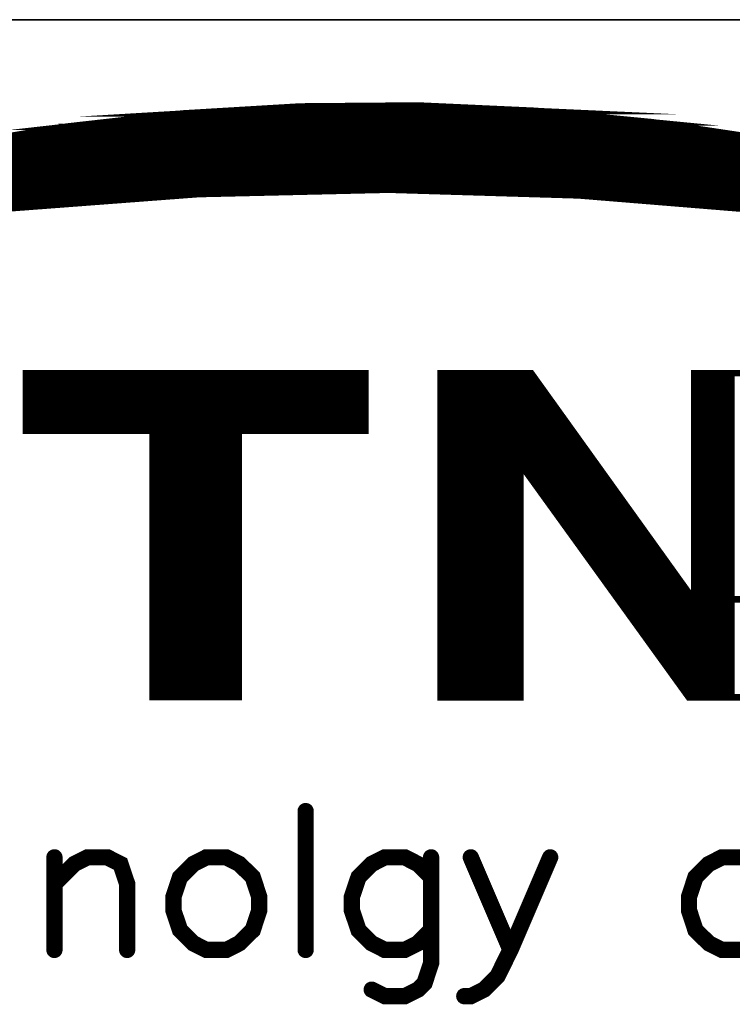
# Model space of a CAD drawing. Header units: millimetres. Extents: x 4065 to 8083, y -652 to 5416.
# Tile 45 of 256: x 5189 to 5216, y 1256 to 1293. Entities that reach past the tile are written whole.
import ezdxf

# ---------------------------------------------------------------- set-up
doc = ezdxf.new("R2010")
doc.units = ezdxf.units.MM
doc.header["$LTSCALE"] = 0.8
doc.layers.get('0').update_dxf_attribs({"linetype": 'CONTINUOUS', "lineweight": 0})

# ---------------------------------------------------------------- blocks, each defined once
blk = doc.blocks.new('SMOOTH_0$0254')
at = {"const_width": 0.0127}
blk.add_lwpolyline([(-0.00635, 0, 1), (0.00635, 0, 1)], format="xyb", close=True, dxfattribs=at)
blk = doc.blocks.new('SMOOTH_0$064516')
at = {"const_width": 0.032258}
blk.add_lwpolyline([(-0.0161286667, 0, 1), (0.0161286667, 0, 1)], format="xyb", close=True, dxfattribs=at)
blk = doc.blocks.new('logo')
at = {"color": 7}
for points, const_width in [([(-3495.641256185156, 5338.044347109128), (-3491.639675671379, 5339.830451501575), (-3485.860544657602, 5342.097428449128), (-3479.969875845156, 5344.063883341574), (-3473.984643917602, 5345.712619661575), (-3467.913597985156, 5347.052217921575), (-3461.790997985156, 5348.074097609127), (-3455.625486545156, 5348.769598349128), (-3449.425590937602, 5349.138862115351), (-3443.217123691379, 5349.190336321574), (-3437.008665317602, 5348.907010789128), (-3430.834528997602, 5348.305922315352), (-3424.694794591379, 5347.387070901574)], 0.3380740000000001), ([(-3424.737759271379, 5343.625939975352), (-3434.741670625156, 5344.441674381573), (-3444.771412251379, 5344.742285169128), (-3454.809725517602, 5344.51038947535), (-3464.813636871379, 5343.754718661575), (-3474.774636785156, 5342.483862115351), (-3484.649831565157, 5340.680605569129), (-3494.421882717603, 5338.370637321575), (-3495.641256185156, 5338.044347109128)], 0.3380740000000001), ([(-3456.762737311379, 5348.419217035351), (-3434.111797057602, 5348.419217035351)], 0.3380740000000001), ([(-3435.295056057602, 5348.588236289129), (-3455.748497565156, 5348.588245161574)], 0.3380740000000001), ([(-3463.777799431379, 5347.742998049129), (-3427.181288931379, 5347.743024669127)], 0.3380740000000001), ([(-3426.843161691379, 5347.574014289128), (-3463.862238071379, 5347.574005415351)], 0.3380740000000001), ([(-3421.603076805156, 5346.728838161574), (-3469.271519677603, 5346.728838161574)], 0.3380740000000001), ([(-3470.623815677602, 5346.390728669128), (-3420.250798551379, 5346.390728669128)], 0.3380740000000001), ([(-3418.222336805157, 5345.883635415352), (-3472.483213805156, 5345.88360879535)], 0.3380740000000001), ([(-3475.525835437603, 5345.207496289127), (-3415.517656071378, 5345.207478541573)], 0.3380740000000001), ([(-3474.342576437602, 5345.54557028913), (-3416.869987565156, 5345.545552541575)], 0.3380740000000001), ([(-3476.201965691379, 5344.953914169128), (-3414.587979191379, 5344.953905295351)], 0.3380740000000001), ([(-3478.737565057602, 5344.277739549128), (-3459.29831893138, 5344.277748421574)], 0.3380740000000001), ([(-3430.731048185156, 5344.362320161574), (-3412.136987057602, 5344.362320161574)], 0.3380740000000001), ([(-3411.629858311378, 5344.193265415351), (-3429.46326181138, 5344.193300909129)], 0.3380740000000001), ([(-3411.122773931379, 5344.024237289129), (-3427.519371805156, 5344.024237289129)], 0.3380740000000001), ([(-3463.862300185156, 5334.811711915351), (-3446.028896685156, 5334.811711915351)], 0.3380740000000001), ([(-3441.802971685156, 5334.980748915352), (-3441.802971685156, 5318.077048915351)], 0.3380740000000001), ([(-3441.549416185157, 5334.980748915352), (-3441.549416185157, 5318.077048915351)], 0.3380740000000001), ([(-3441.295860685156, 5334.980748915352), (-3441.295860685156, 5318.077048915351)], 0.3380740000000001), ([(-3441.042305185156, 5334.980748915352), (-3441.042305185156, 5318.077048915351)], 0.3380740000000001), ([(-3440.788749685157, 5334.980748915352), (-3440.788749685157, 5318.077048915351)], 0.3380740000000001), ([(-3440.535194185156, 5334.980748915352), (-3440.535194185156, 5318.077048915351)], 0.3380740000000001), ([(-3440.281638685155, 5334.980748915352), (-3440.281638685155, 5318.077048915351)], 0.3380740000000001), ([(-3439.943564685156, 5334.980748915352), (-3439.943564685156, 5318.077048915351)], 0.3380740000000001), ([(-3439.690009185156, 5334.980748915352), (-3439.690009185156, 5318.077048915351)], 0.3380740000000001), ([(-3439.436453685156, 5334.980748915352), (-3439.436453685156, 5318.077048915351)], 0.3380740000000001), ([(-3439.182898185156, 5334.980748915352), (-3439.182898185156, 5318.077048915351)], 0.3380740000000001), ([(-3438.929342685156, 5334.980748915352), (-3438.929342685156, 5318.077048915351)], 0.3380740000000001), ([(-3438.675787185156, 5334.980748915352), (-3438.675787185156, 5318.077048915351)], 0.3380740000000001), ([(-3438.422231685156, 5334.980748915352), (-3438.422231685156, 5318.077048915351)], 0.3380740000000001), ([(-3438.168676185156, 5334.980748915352), (-3438.168676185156, 5318.077048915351)], 0.3380740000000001), ([(-3437.915120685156, 5334.980748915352), (-3437.915120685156, 5318.077048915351)], 0.3380740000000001), ([(-3437.661565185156, 5334.980748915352), (-3437.661565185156, 5330.163194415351)], 0.3380740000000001), ([(-3437.408009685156, 5334.980748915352), (-3437.408009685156, 5329.909638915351)], 0.3380740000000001), ([(-3437.154454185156, 5334.811711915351), (-3437.154454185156, 5329.487046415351)], 0.3380740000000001), ([(-3428.449048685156, 5334.980748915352), (-3428.449048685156, 5318.077048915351)], 0.3380740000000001), ([(-3428.195493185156, 5334.980748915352), (-3428.195493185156, 5318.077048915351)], 0.3380740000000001), ([(-3427.941937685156, 5334.980748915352), (-3427.941937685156, 5318.077048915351)], 0.3380740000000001), ([(-3427.688382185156, 5334.980748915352), (-3427.688382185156, 5318.077048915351)], 0.3380740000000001), ([(-3427.434826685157, 5334.980748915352), (-3427.434826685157, 5318.077048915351)], 0.3380740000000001), ([(-3427.181271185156, 5334.980748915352), (-3427.181271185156, 5318.077048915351)], 0.3380740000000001), ([(-3426.927715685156, 5334.980748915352), (-3426.927715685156, 5318.077048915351)], 0.3380740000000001), ([(-3426.674160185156, 5334.980748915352), (-3426.674160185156, 5318.077048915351)], 0.3380740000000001), ([(-3446.028896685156, 5334.558156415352), (-3463.862300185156, 5334.558156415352)], 0.3380740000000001), ([(-3446.028896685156, 5334.304600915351), (-3463.862300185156, 5334.304600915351)], 0.3380740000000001), ([(-3436.900898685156, 5334.389119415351), (-3436.900898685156, 5329.233490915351)], 0.3380740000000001), ([(-3446.028896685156, 5334.051045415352), (-3463.862300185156, 5334.051045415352)], 0.3380740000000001), ([(-3446.028896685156, 5333.797489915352), (-3463.862300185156, 5333.797489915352)], 0.3380740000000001), ([(-3436.647343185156, 5334.051045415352), (-3436.647343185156, 5328.895416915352)], 0.3380740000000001), ([(-3436.393787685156, 5333.712971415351), (-3436.393787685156, 5328.55734291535)], 0.3380740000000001), ([(-3446.028896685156, 5333.543934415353), (-3463.862300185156, 5333.543934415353)], 0.3380740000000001), ([(-3446.028896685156, 5333.290378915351), (-3463.862300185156, 5333.290378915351)], 0.3380740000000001), ([(-3436.140232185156, 5333.374897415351), (-3436.140232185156, 5328.134750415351)], 0.3380740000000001), ([(-3446.028896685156, 5333.036823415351), (-3463.862300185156, 5333.036823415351)], 0.3380740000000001), ([(-3446.028896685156, 5332.783267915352), (-3463.862300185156, 5332.783267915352)], 0.3380740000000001), ([(-3435.886676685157, 5332.952304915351), (-3435.886676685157, 5327.796676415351)], 0.3380740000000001), ([(-3435.633121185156, 5332.698749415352), (-3435.633121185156, 5327.374083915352)], 0.3380740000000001), ([(-3446.028896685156, 5332.529712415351), (-3463.862300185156, 5332.529712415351)], 0.3380740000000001), ([(-3446.028896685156, 5332.276156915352), (-3463.862300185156, 5332.276156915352)], 0.3380740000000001), ([(-3435.379565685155, 5332.276156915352), (-3435.379565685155, 5327.036009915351)], 0.3380740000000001), ([(-3457.016301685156, 5332.022601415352), (-3457.016301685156, 5318.077048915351)], 0.3380740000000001), ([(-3456.762746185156, 5332.022601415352), (-3456.762746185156, 5318.077048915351)], 0.3380740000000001), ([(-3456.509190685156, 5332.022601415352), (-3456.509190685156, 5318.077048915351)], 0.3380740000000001), ([(-3456.255635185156, 5332.022601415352), (-3456.255635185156, 5318.077048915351)], 0.3380740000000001), ([(-3456.002079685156, 5332.022601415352), (-3456.002079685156, 5318.077048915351)], 0.3380740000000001), ([(-3455.748524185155, 5332.022601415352), (-3455.748524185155, 5318.077048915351)], 0.3380740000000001), ([(-3455.494968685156, 5332.022601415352), (-3455.494968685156, 5318.077048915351)], 0.3380740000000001), ([(-3455.241413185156, 5332.022601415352), (-3455.241413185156, 5318.077048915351)], 0.3380740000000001), ([(-3454.987857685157, 5332.022601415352), (-3454.987857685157, 5318.077048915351)], 0.3380740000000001), ([(-3454.734302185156, 5332.022601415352), (-3454.734302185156, 5318.077048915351)], 0.3380740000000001), ([(-3454.480746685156, 5332.022601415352), (-3454.480746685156, 5318.077048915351)], 0.3380740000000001), ([(-3454.227191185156, 5332.022601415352), (-3454.227191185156, 5318.077048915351)], 0.3380740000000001), ([(-3453.973635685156, 5332.022601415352), (-3453.973635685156, 5318.077048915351)], 0.3380740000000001), ([(-3453.720080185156, 5332.022601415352), (-3453.720080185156, 5318.077048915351)], 0.3380740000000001), ([(-3453.466524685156, 5332.022601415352), (-3453.466524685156, 5318.077048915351)], 0.3380740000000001), ([(-3453.212969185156, 5332.022601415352), (-3453.212969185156, 5318.077048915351)], 0.3380740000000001), ([(-3452.959413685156, 5332.022601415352), (-3452.959413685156, 5318.077048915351)], 0.3380740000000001), ([(-3435.126010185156, 5331.938082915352), (-3435.126010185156, 5326.697935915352)], 0.3380740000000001), ([(-3434.872454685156, 5331.60000891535), (-3434.872454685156, 5326.35986191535)], 0.3380740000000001), ([(-3434.618899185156, 5331.261934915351), (-3434.618899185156, 5325.937269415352)], 0.3380740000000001), ([(-3434.365343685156, 5330.923860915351), (-3434.365343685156, 5325.68371391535)], 0.3380740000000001), ([(-3434.111788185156, 5330.585786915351), (-3434.111788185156, 5325.26112141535)], 0.3380740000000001), ([(-3433.858232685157, 5330.247712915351), (-3433.858232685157, 5325.007565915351)], 0.3380740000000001), ([(-3433.604677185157, 5329.909638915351), (-3433.604677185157, 5324.584973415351)], 0.3380740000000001), ([(-3433.351121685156, 5329.487046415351), (-3433.351121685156, 5324.331417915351)], 0.3380740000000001), ([(-3433.097566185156, 5329.148972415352), (-3433.097566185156, 5323.908825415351)], 0.3380740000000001), ([(-3432.844010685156, 5328.810898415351), (-3432.844010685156, 5323.570751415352)], 0.3380740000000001), ([(-3432.590455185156, 5328.472824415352), (-3432.590455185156, 5323.232677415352)], 0.3380740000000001), ([(-3432.336899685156, 5328.134750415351), (-3432.336899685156, 5322.894603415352)], 0.3380740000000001), ([(-3432.083344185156, 5327.712157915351), (-3432.083344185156, 5322.472010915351)], 0.3380740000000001), ([(-3431.829788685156, 5327.374083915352), (-3431.829788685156, 5322.218455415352)], 0.3380740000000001), ([(-3431.576233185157, 5326.951491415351), (-3431.576233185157, 5321.79586291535)], 0.3380740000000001), ([(-3431.322677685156, 5326.613417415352), (-3431.322677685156, 5321.457788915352)], 0.3380740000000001), ([(-3431.069122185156, 5326.275343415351), (-3431.069122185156, 5321.11971491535)], 0.3380740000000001), ([(-3430.815566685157, 5326.021787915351), (-3430.815566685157, 5320.78164091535)], 0.3380740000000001), ([(-3430.562011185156, 5325.599195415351), (-3430.562011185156, 5320.359048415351)], 0.3380740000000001), ([(-3430.308455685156, 5325.26112141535), (-3430.308455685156, 5320.105492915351)], 0.3380740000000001), ([(-3430.054900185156, 5324.923047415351), (-3430.054900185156, 5319.682900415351)], 0.3380740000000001), ([(-3429.801344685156, 5324.584973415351), (-3429.801344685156, 5319.344826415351)], 0.3380740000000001), ([(-3429.547789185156, 5324.246899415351), (-3429.547789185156, 5319.091270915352)], 0.3380740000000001), ([(-3429.294233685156, 5323.824306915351), (-3429.294233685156, 5318.753196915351)], 0.3380740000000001), ([(-3429.040678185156, 5323.570751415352), (-3429.040678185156, 5318.330604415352)], 0.3380740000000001), ([(-3428.787122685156, 5323.148158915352), (-3428.787122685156, 5318.077048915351)], 0.3380740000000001), ([(-3428.618085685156, 5317.992530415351), (-3428.618085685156, 5323.148158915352)], 0.3380740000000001), ([(-3449.150810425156, 5311.965416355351), (-3449.150810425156, 5304.640639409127)], 0.85870796), ([(-3462.409256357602, 5308.126989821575), (-3461.361635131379, 5309.174611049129), (-3460.666081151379, 5309.526687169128), (-3459.618459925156, 5309.526687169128), (-3458.922905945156, 5309.174611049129), (-3458.570829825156, 5308.126989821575), (-3458.570829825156, 5304.640639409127)], 0.85870796), ([(-3462.409256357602, 5309.526687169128), (-3462.409256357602, 5304.640639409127)], 0.85870796), ([(-3454.388925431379, 5309.526687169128), (-3455.084479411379, 5309.174611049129), (-3455.780033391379, 5308.479057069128), (-3456.132100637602, 5307.431435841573), (-3456.132100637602, 5306.735881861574), (-3455.780033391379, 5305.688260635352), (-3455.084479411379, 5304.992706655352), (-3454.388925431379, 5304.640639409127), (-3453.341304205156, 5304.640639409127), (-3452.645750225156, 5304.992706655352), (-3451.941606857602, 5305.688260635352), (-3451.598128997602, 5306.735881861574), (-3451.598128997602, 5307.431435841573), (-3451.941606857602, 5308.479057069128), (-3452.645750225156, 5309.174611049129), (-3453.341304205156, 5309.526687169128), (-3454.388925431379, 5309.526687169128)], 0.85870796), ([(-3442.530167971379, 5308.479057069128), (-3443.225721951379, 5309.174611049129), (-3443.921275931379, 5309.526687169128), (-3444.968897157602, 5309.526687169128), (-3445.664451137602, 5309.174611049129), (-3446.360005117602, 5308.479057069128), (-3446.712072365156, 5307.431435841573), (-3446.712072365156, 5306.735881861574), (-3446.360005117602, 5305.688260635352), (-3445.664451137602, 5304.992706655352), (-3444.968897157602, 5304.640639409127), (-3443.921275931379, 5304.640639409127), (-3443.225721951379, 5304.992706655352), (-3442.530167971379, 5305.688260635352)], 0.85870796), ([(-3442.530167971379, 5309.526687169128), (-3442.530167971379, 5303.945085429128), (-3442.873654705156, 5302.897455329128), (-3443.225721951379, 5302.545388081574), (-3443.921275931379, 5302.201901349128), (-3444.968897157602, 5302.201901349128), (-3445.664451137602, 5302.545388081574)], 0.85870796), ([(-3436.244422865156, 5309.526687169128), (-3438.339674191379, 5304.640639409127), (-3439.035228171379, 5303.240942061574), (-3439.739371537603, 5302.545388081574), (-3440.434925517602, 5302.201901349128), (-3440.778403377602, 5302.201901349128)], 0.85870796), ([(-3440.434925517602, 5309.526687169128), (-3438.339674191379, 5304.640639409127)], 0.85870796), ([(-3424.737741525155, 5308.479057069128), (-3425.433295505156, 5309.174611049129), (-3426.128849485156, 5309.526687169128), (-3427.176470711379, 5309.526687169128), (-3427.872024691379, 5309.174611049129), (-3428.576168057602, 5308.479057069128), (-3428.919645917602, 5307.431435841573), (-3428.919645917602, 5306.735881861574), (-3428.576168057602, 5305.688260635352), (-3427.872024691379, 5304.992706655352), (-3427.176470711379, 5304.640639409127), (-3426.128849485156, 5304.640639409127), (-3425.433295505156, 5304.992706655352), (-3424.737741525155, 5305.688260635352)], 0.85870796)]:
    blk.add_lwpolyline(points, dxfattribs=dict(at, const_width=const_width))
at = {"color": 7, "const_width": 0.3380740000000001}
for points in [[(-3459.730095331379, 5348.297359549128), (-3455.625504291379, 5348.761062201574), (-3435.597459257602, 5348.761062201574), (-3430.834528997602, 5348.297324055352)], [(-3455.616897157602, 5348.761062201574), (-3453.313166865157, 5348.898430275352), (-3437.008665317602, 5348.898465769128), (-3435.597503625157, 5348.761071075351)], [(-3453.313113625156, 5348.898474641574), (-3449.425590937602, 5349.130317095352), (-3442.089864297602, 5349.130325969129), (-3437.017245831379, 5348.898483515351)], [(-3449.417019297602, 5349.130317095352), (-3443.217150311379, 5349.181835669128), (-3443.217150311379, 5349.181835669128), (-3442.089917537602, 5349.130290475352)], [(-3461.782435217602, 5348.065499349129), (-3459.730113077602, 5348.297341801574), (-3430.834582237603, 5348.297395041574), (-3429.285307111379, 5348.065463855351)], [(-3465.909848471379, 5347.378517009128), (-3461.850981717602, 5348.056874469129), (-3429.227896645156, 5348.056901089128), (-3424.694803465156, 5347.378517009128)], [(-3461.850937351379, 5348.056883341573), (-3461.799578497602, 5348.065454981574), (-3461.799578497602, 5348.065454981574), (-3461.790980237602, 5348.056909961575)], [(-3461.790980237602, 5348.056927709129), (-3461.791006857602, 5348.065579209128), (-3429.285262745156, 5348.065508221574), (-3429.227887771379, 5348.056918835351)], [(-3467.913535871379, 5347.043664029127), (-3465.909759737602, 5347.378579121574), (-3424.694767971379, 5347.378552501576), (-3423.059510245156, 5347.043681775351)], [(-3472.035696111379, 5346.133419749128), (-3467.922151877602, 5347.043655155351), (-3423.059563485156, 5347.043690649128), (-3418.615088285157, 5346.133446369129)], [(-3473.976054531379, 5345.704110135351), (-3472.035687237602, 5346.133455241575), (-3418.606569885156, 5346.133472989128), (-3416.957576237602, 5345.704101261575)], [(-3477.436255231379, 5344.750927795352), (-3473.976072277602, 5345.704092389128), (-3416.957567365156, 5345.704074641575), (-3413.296802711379, 5344.750927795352)], [(-3478.277908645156, 5344.519032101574), (-3477.436228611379, 5344.750910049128), (-3444.779966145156, 5344.750847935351), (-3454.809690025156, 5344.519032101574)], [(-3438.576601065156, 5344.570577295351), (-3444.771465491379, 5344.750874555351), (-3413.296784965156, 5344.750883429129), (-3412.604247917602, 5344.570577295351)], [(-3434.741688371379, 5344.45893301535), (-3438.576592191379, 5344.570559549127), (-3412.604212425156, 5344.570586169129), (-3412.250911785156, 5344.458906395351)], [(-3480.817518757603, 5343.771986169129), (-3479.969849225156, 5344.055382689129), (-3460.948563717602, 5344.055338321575), (-3464.700004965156, 5343.771968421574)], [(-3479.961224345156, 5344.055347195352), (-3478.277873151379, 5344.519049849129), (-3454.809663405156, 5344.519058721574), (-3460.948439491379, 5344.055347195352)], [(-3424.737741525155, 5343.634582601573), (-3434.733107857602, 5344.458950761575), (-3412.250876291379, 5344.458959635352), (-3409.641646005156, 5343.634600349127)], [(-3484.644720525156, 5342.492486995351), (-3480.843171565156, 5343.763352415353), (-3464.822235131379, 5343.763352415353), (-3474.774663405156, 5342.492513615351)], [(-3464.813645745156, 5343.763396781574), (-3464.813672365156, 5343.772048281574), (-3464.699960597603, 5343.772012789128), (-3464.813645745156, 5343.763396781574)], [(-3417.78123453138, 5342.698579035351), (-3424.729143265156, 5343.634591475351), (-3409.641646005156, 5343.634547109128), (-3406.679115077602, 5342.698543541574)], [(-3463.911981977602, 5332.03338251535), (-3463.911955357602, 5335.064619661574), (-3445.99933961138, 5335.064610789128), (-3445.999330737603, 5332.03338251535)], [(-3442.032116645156, 5330.135669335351), (-3442.032098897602, 5335.064637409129), (-3437.240543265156, 5335.064637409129), (-3433.702567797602, 5330.135669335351)], [(-3428.644883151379, 5323.137191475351), (-3428.644874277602, 5335.064637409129), (-3424.454371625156, 5335.064619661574), (-3424.454362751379, 5323.137200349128)], [(-3457.222677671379, 5317.976372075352), (-3457.22273091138, 5332.033426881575), (-3452.680143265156, 5332.033444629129), (-3452.680116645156, 5317.976345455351)], [(-3442.032152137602, 5317.967791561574), (-3442.032161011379, 5330.135669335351), (-3437.807291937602, 5330.135722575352), (-3437.807291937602, 5317.96777381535)], [(-3432.668913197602, 5323.137209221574), (-3437.721469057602, 5330.135660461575), (-3433.702594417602, 5330.13569595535), (-3428.679231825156, 5323.137191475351)], [(-3428.93679807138, 5317.967764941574), (-3432.668859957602, 5323.137182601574), (-3424.454353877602, 5323.137200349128), (-3424.454318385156, 5317.967764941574)]]:
    blk.add_lwpolyline(points, close=True, dxfattribs=at)
at = {"color": 7, "xscale": 13.31, "yscale": 13.31, "zscale": 13.31}
for name, p in [('SMOOTH_0$0254', (-3455.625504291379, 5348.761062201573)), ('SMOOTH_0$0254', (-3455.625486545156, 5348.769598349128)), ('SMOOTH_0$0254', (-3455.616897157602, 5348.761062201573)), ('SMOOTH_0$0254', (-3453.313166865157, 5348.89843027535)), ('SMOOTH_0$0254', (-3453.313113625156, 5348.898474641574)), ('SMOOTH_0$0254', (-3449.425590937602, 5349.13886211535)), ('SMOOTH_0$0254', (-3449.425590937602, 5349.130317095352)), ('SMOOTH_0$0254', (-3449.417019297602, 5349.130317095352)), ('SMOOTH_0$0254', (-3443.217150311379, 5349.181835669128)), ('SMOOTH_0$0254', (-3443.217150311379, 5349.181835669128)), ('SMOOTH_0$0254', (-3443.217123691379, 5349.190336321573)), ('SMOOTH_0$0254', (-3442.089917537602, 5349.130290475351)), ('SMOOTH_0$0254', (-3442.089864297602, 5349.130325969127)), ('SMOOTH_0$0254', (-3437.017245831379, 5348.898483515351)), ('SMOOTH_0$0254', (-3437.008665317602, 5348.907010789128)), ('SMOOTH_0$0254', (-3437.008665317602, 5348.898465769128)), ('SMOOTH_0$0254', (-3435.597503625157, 5348.761071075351)), ('SMOOTH_0$0254', (-3435.597459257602, 5348.761062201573)), ('SMOOTH_0$0254', (-3459.730113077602, 5348.297341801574)), ('SMOOTH_0$0254', (-3459.730095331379, 5348.297359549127)), ('SMOOTH_0$0254', (-3456.762737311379, 5348.41921703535)), ('SMOOTH_0$0254', (-3455.748497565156, 5348.588245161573)), ('SMOOTH_0$0254', (-3435.295056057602, 5348.588236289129)), ('SMOOTH_0$0254', (-3434.111797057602, 5348.41921703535)), ('SMOOTH_0$0254', (-3430.834582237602, 5348.297395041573)), ('SMOOTH_0$0254', (-3430.834528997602, 5348.30592231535)), ('SMOOTH_0$0254', (-3430.834528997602, 5348.297324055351)), ('SMOOTH_0$0254', (-3463.777799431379, 5347.742998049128)), ('SMOOTH_0$0254', (-3461.850981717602, 5348.056874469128)), ('SMOOTH_0$0254', (-3461.850937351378, 5348.056883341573)), ('SMOOTH_0$0254', (-3461.799578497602, 5348.065454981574)), ('SMOOTH_0$0254', (-3461.799578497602, 5348.065454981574)), ('SMOOTH_0$0254', (-3461.791006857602, 5348.065579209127)), ('SMOOTH_0$0254', (-3461.790997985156, 5348.074097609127)), ('SMOOTH_0$0254', (-3461.790980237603, 5348.056927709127)), ('SMOOTH_0$0254', (-3461.790980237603, 5348.056909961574)), ('SMOOTH_0$0254', (-3461.782435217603, 5348.065499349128)), ('SMOOTH_0$0254', (-3429.285307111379, 5348.065463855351)), ('SMOOTH_0$0254', (-3429.285262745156, 5348.065508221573)), ('SMOOTH_0$0254', (-3429.227896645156, 5348.056901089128)), ('SMOOTH_0$0254', (-3429.227887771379, 5348.05691883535)), ('SMOOTH_0$0254', (-3427.181288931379, 5347.743024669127)), ('SMOOTH_0$0254', (-3463.862238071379, 5347.574005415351)), ('SMOOTH_0$0254', (-3426.843161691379, 5347.574014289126)), ('SMOOTH_0$0254', (-3444.779966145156, 5344.750847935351)), ('SMOOTH_0$0254', (-3444.771465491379, 5344.75087455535)), ('SMOOTH_0$0254', (-3444.771412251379, 5344.742285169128)), ('SMOOTH_0$0254', (-3438.576601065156, 5344.570577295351)), ('SMOOTH_0$0254', (-3438.576592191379, 5344.570559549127)), ('SMOOTH_0$0254', (-3460.948563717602, 5344.055338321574)), ('SMOOTH_0$0254', (-3460.948439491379, 5344.05534719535)), ('SMOOTH_0$0254', (-3459.29831893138, 5344.277748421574)), ('SMOOTH_0$0254', (-3454.809725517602, 5344.51038947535)), ('SMOOTH_0$0254', (-3454.809690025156, 5344.519032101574)), ('SMOOTH_0$0254', (-3454.809663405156, 5344.519058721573)), ('SMOOTH_0$0254', (-3434.741688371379, 5344.458933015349)), ('SMOOTH_0$0254', (-3434.741670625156, 5344.441674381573)), ('SMOOTH_0$0254', (-3434.733107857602, 5344.458950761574)), ('SMOOTH_0$0254', (-3430.731048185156, 5344.362320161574)), ('SMOOTH_0$0254', (-3429.463261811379, 5344.193300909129)), ('SMOOTH_0$0254', (-3427.519371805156, 5344.024237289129)), ('SMOOTH_0$0254', (-3463.911955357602, 5335.064619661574)), ('SMOOTH_0$0254', (-3463.862300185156, 5334.81171191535)), ('SMOOTH_0$0254', (-3446.028896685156, 5334.81171191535)), ('SMOOTH_0$0254', (-3445.99933961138, 5335.064610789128)), ('SMOOTH_0$0254', (-3442.032098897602, 5335.064637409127)), ('SMOOTH_0$0254', (-3441.802971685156, 5334.980748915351)), ('SMOOTH_0$0254', (-3441.549416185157, 5334.980748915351)), ('SMOOTH_0$0254', (-3441.295860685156, 5334.980748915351)), ('SMOOTH_0$0254', (-3441.042305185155, 5334.980748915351)), ('SMOOTH_0$0254', (-3440.788749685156, 5334.980748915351)), ('SMOOTH_0$0254', (-3440.535194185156, 5334.980748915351)), ('SMOOTH_0$0254', (-3440.281638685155, 5334.980748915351)), ('SMOOTH_0$0254', (-3439.943564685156, 5334.980748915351)), ('SMOOTH_0$0254', (-3439.690009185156, 5334.980748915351)), ('SMOOTH_0$0254', (-3439.436453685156, 5334.980748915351)), ('SMOOTH_0$0254', (-3439.182898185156, 5334.980748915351)), ('SMOOTH_0$0254', (-3438.929342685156, 5334.980748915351)), ('SMOOTH_0$0254', (-3438.675787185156, 5334.980748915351)), ('SMOOTH_0$0254', (-3438.422231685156, 5334.980748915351)), ('SMOOTH_0$0254', (-3438.168676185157, 5334.980748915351)), ('SMOOTH_0$0254', (-3437.915120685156, 5334.980748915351)), ('SMOOTH_0$0254', (-3437.661565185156, 5334.980748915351)), ('SMOOTH_0$0254', (-3437.408009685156, 5334.980748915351)), ('SMOOTH_0$0254', (-3437.240543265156, 5335.064637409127)), ('SMOOTH_0$0254', (-3437.154454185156, 5334.81171191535)), ('SMOOTH_0$0254', (-3428.644874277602, 5335.064637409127)), ('SMOOTH_0$0254', (-3428.449048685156, 5334.980748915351)), ('SMOOTH_0$0254', (-3428.195493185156, 5334.980748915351)), ('SMOOTH_0$0254', (-3427.941937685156, 5334.980748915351)), ('SMOOTH_0$0254', (-3427.688382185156, 5334.980748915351)), ('SMOOTH_0$0254', (-3427.434826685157, 5334.980748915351)), ('SMOOTH_0$0254', (-3427.181271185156, 5334.980748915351)), ('SMOOTH_0$0254', (-3426.927715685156, 5334.980748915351)), ('SMOOTH_0$0254', (-3426.674160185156, 5334.980748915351)), ('SMOOTH_0$0254', (-3463.862300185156, 5334.558156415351)), ('SMOOTH_0$0254', (-3463.862300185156, 5334.30460091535)), ('SMOOTH_0$0254', (-3446.028896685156, 5334.558156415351)), ('SMOOTH_0$0254', (-3446.028896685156, 5334.30460091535)), ('SMOOTH_0$0254', (-3436.900898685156, 5334.38911941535)), ('SMOOTH_0$0254', (-3463.862300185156, 5334.051045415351)), ('SMOOTH_0$0254', (-3463.862300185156, 5333.797489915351)), ('SMOOTH_0$0254', (-3446.028896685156, 5334.051045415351)), ('SMOOTH_0$0254', (-3446.028896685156, 5333.797489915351)), ('SMOOTH_0$0254', (-3436.647343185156, 5334.051045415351)), ('SMOOTH_0$0254', (-3436.393787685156, 5333.712971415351)), ('SMOOTH_0$0254', (-3463.862300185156, 5333.543934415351)), ('SMOOTH_0$0254', (-3463.862300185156, 5333.290378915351)), ('SMOOTH_0$0254', (-3446.028896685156, 5333.543934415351)), ('SMOOTH_0$0254', (-3446.028896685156, 5333.290378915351)), ('SMOOTH_0$0254', (-3436.140232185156, 5333.374897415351)), ('SMOOTH_0$0254', (-3463.862300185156, 5333.036823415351)), ('SMOOTH_0$0254', (-3463.862300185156, 5332.783267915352)), ('SMOOTH_0$0254', (-3446.028896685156, 5333.036823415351)), ('SMOOTH_0$0254', (-3446.028896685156, 5332.783267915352)), ('SMOOTH_0$0254', (-3435.886676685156, 5332.952304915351)), ('SMOOTH_0$0254', (-3435.633121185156, 5332.698749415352)), ('SMOOTH_0$0254', (-3463.862300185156, 5332.529712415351)), ('SMOOTH_0$0254', (-3463.862300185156, 5332.276156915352)), ('SMOOTH_0$0254', (-3446.028896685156, 5332.529712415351)), ('SMOOTH_0$0254', (-3446.028896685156, 5332.276156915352)), ('SMOOTH_0$0254', (-3435.379565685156, 5332.276156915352)), ('SMOOTH_0$0254', (-3463.911981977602, 5332.03338251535)), ('SMOOTH_0$0254', (-3457.22273091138, 5332.033426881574)), ('SMOOTH_0$0254', (-3457.016301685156, 5332.022601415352)), ('SMOOTH_0$0254', (-3456.762746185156, 5332.022601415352)), ('SMOOTH_0$0254', (-3456.509190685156, 5332.022601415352)), ('SMOOTH_0$0254', (-3456.255635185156, 5332.022601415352)), ('SMOOTH_0$0254', (-3456.002079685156, 5332.022601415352)), ('SMOOTH_0$0254', (-3455.748524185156, 5332.022601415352)), ('SMOOTH_0$0254', (-3455.494968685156, 5332.022601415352)), ('SMOOTH_0$0254', (-3455.241413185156, 5332.022601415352)), ('SMOOTH_0$0254', (-3454.987857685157, 5332.022601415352)), ('SMOOTH_0$0254', (-3454.734302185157, 5332.022601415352)), ('SMOOTH_0$0254', (-3454.480746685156, 5332.022601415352)), ('SMOOTH_0$0254', (-3454.227191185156, 5332.022601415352)), ('SMOOTH_0$0254', (-3453.973635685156, 5332.022601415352)), ('SMOOTH_0$0254', (-3453.720080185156, 5332.022601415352)), ('SMOOTH_0$0254', (-3453.466524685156, 5332.022601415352)), ('SMOOTH_0$0254', (-3453.212969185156, 5332.022601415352)), ('SMOOTH_0$0254', (-3452.959413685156, 5332.022601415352)), ('SMOOTH_0$0254', (-3452.680143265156, 5332.033444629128)), ('SMOOTH_0$0254', (-3445.999330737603, 5332.03338251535)), ('SMOOTH_0$0254', (-3435.126010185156, 5331.938082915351)), ('SMOOTH_0$0254', (-3434.872454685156, 5331.60000891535)), ('SMOOTH_0$0254', (-3434.618899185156, 5331.261934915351)), ('SMOOTH_0$0254', (-3434.365343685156, 5330.923860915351)), ('SMOOTH_0$0254', (-3434.111788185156, 5330.585786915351)), ('SMOOTH_0$0254', (-3442.032161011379, 5330.135669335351)), ('SMOOTH_0$0254', (-3442.032116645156, 5330.135669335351)), ('SMOOTH_0$0254', (-3437.807291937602, 5330.135722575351)), ('SMOOTH_0$0254', (-3437.721469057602, 5330.135660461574)), ('SMOOTH_0$0254', (-3437.661565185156, 5330.16319441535)), ('SMOOTH_0$0254', (-3433.858232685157, 5330.247712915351)), ('SMOOTH_0$0254', (-3433.702594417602, 5330.13569595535)), ('SMOOTH_0$0254', (-3433.702567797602, 5330.135669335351)), ('SMOOTH_0$0254', (-3437.408009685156, 5329.90963891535)), ('SMOOTH_0$0254', (-3437.154454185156, 5329.48704641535)), ('SMOOTH_0$0254', (-3433.604677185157, 5329.90963891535)), ('SMOOTH_0$0254', (-3433.351121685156, 5329.48704641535)), ('SMOOTH_0$0254', (-3436.900898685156, 5329.233490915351)), ('SMOOTH_0$0254', (-3433.097566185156, 5329.148972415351)), ('SMOOTH_0$0254', (-3436.647343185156, 5328.895416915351)), ('SMOOTH_0$0254', (-3436.393787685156, 5328.55734291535)), ('SMOOTH_0$0254', (-3432.844010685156, 5328.81089841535)), ('SMOOTH_0$0254', (-3432.590455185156, 5328.472824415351)), ('SMOOTH_0$0254', (-3436.140232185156, 5328.134750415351)), ('SMOOTH_0$0254', (-3432.336899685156, 5328.134750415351)), ('SMOOTH_0$0254', (-3435.886676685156, 5327.796676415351)), ('SMOOTH_0$0254', (-3432.083344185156, 5327.712157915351)), ('SMOOTH_0$0254', (-3435.633121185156, 5327.374083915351)), ('SMOOTH_0$0254', (-3435.379565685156, 5327.03600991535)), ('SMOOTH_0$0254', (-3431.829788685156, 5327.374083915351)), ('SMOOTH_0$0254', (-3431.576233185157, 5326.951491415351)), ('SMOOTH_0$0254', (-3435.126010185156, 5326.697935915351)), ('SMOOTH_0$0254', (-3431.322677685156, 5326.61341741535)), ('SMOOTH_0$0254', (-3434.872454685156, 5326.35986191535)), ('SMOOTH_0$0254', (-3434.618899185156, 5325.937269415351)), ('SMOOTH_0$0254', (-3431.069122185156, 5326.275343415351)), ('SMOOTH_0$0254', (-3430.815566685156, 5326.021787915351)), ('SMOOTH_0$0254', (-3434.365343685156, 5325.68371391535)), ('SMOOTH_0$0254', (-3430.562011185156, 5325.599195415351)), ('SMOOTH_0$0254', (-3434.111788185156, 5325.26112141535)), ('SMOOTH_0$0254', (-3433.858232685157, 5325.007565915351)), ('SMOOTH_0$0254', (-3430.308455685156, 5325.26112141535)), ('SMOOTH_0$0254', (-3430.054900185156, 5324.923047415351)), ('SMOOTH_0$0254', (-3433.604677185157, 5324.58497341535)), ('SMOOTH_0$0254', (-3433.351121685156, 5324.33141791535)), ('SMOOTH_0$0254', (-3429.801344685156, 5324.58497341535)), ('SMOOTH_0$0254', (-3433.097566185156, 5323.90882541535)), ('SMOOTH_0$0254', (-3429.547789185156, 5324.246899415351)), ('SMOOTH_0$0254', (-3429.294233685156, 5323.82430691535)), ('SMOOTH_0$0254', (-3432.844010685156, 5323.570751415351)), ('SMOOTH_0$0254', (-3429.040678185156, 5323.570751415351)), ('SMOOTH_0$0254', (-3432.668913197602, 5323.137209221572)), ('SMOOTH_0$0254', (-3432.668859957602, 5323.137182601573)), ('SMOOTH_0$0254', (-3432.590455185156, 5323.232677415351)), ('SMOOTH_0$0254', (-3432.336899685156, 5322.894603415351)), ('SMOOTH_0$0254', (-3428.787122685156, 5323.148158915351)), ('SMOOTH_0$0254', (-3428.679231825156, 5323.137191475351)), ('SMOOTH_0$0254', (-3428.644883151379, 5323.137191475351)), ('SMOOTH_0$0254', (-3428.618085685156, 5323.148158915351)), ('SMOOTH_0$0254', (-3432.083344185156, 5322.472010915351)), ('SMOOTH_0$0254', (-3431.829788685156, 5322.218455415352)), ('SMOOTH_0$0254', (-3431.576233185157, 5321.79586291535)), ('SMOOTH_0$0254', (-3431.322677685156, 5321.457788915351)), ('SMOOTH_0$0254', (-3431.069122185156, 5321.11971491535)), ('SMOOTH_0$0254', (-3430.815566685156, 5320.78164091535)), ('SMOOTH_0$0254', (-3430.562011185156, 5320.35904841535)), ('SMOOTH_0$0254', (-3430.308455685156, 5320.105492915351)), ('SMOOTH_0$0254', (-3430.054900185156, 5319.68290041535)), ('SMOOTH_0$0254', (-3429.801344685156, 5319.34482641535)), ('SMOOTH_0$0254', (-3429.547789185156, 5319.091270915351)), ('SMOOTH_0$0254', (-3429.294233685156, 5318.75319691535)), ('SMOOTH_0$0254', (-3457.016301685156, 5318.077048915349)), ('SMOOTH_0$0254', (-3456.762746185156, 5318.077048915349)), ('SMOOTH_0$0254', (-3456.509190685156, 5318.077048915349)), ('SMOOTH_0$0254', (-3456.255635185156, 5318.077048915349)), ('SMOOTH_0$0254', (-3456.002079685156, 5318.077048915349)), ('SMOOTH_0$0254', (-3455.748524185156, 5318.077048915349)), ('SMOOTH_0$0254', (-3455.494968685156, 5318.077048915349)), ('SMOOTH_0$0254', (-3455.241413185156, 5318.077048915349)), ('SMOOTH_0$0254', (-3454.987857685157, 5318.077048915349)), ('SMOOTH_0$0254', (-3454.734302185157, 5318.077048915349)), ('SMOOTH_0$0254', (-3454.480746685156, 5318.077048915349)), ('SMOOTH_0$0254', (-3454.227191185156, 5318.077048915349)), ('SMOOTH_0$0254', (-3453.973635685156, 5318.077048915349)), ('SMOOTH_0$0254', (-3453.720080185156, 5318.077048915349)), ('SMOOTH_0$0254', (-3453.466524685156, 5318.077048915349)), ('SMOOTH_0$0254', (-3453.212969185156, 5318.077048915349)), ('SMOOTH_0$0254', (-3452.959413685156, 5318.077048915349)), ('SMOOTH_0$0254', (-3441.802971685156, 5318.077048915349)), ('SMOOTH_0$0254', (-3441.549416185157, 5318.077048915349)), ('SMOOTH_0$0254', (-3441.295860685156, 5318.077048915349)), ('SMOOTH_0$0254', (-3441.042305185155, 5318.077048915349)), ('SMOOTH_0$0254', (-3440.788749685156, 5318.077048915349)), ('SMOOTH_0$0254', (-3440.535194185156, 5318.077048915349)), ('SMOOTH_0$0254', (-3440.281638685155, 5318.077048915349)), ('SMOOTH_0$0254', (-3439.943564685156, 5318.077048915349)), ('SMOOTH_0$0254', (-3439.690009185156, 5318.077048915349)), ('SMOOTH_0$0254', (-3439.436453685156, 5318.077048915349)), ('SMOOTH_0$0254', (-3439.182898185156, 5318.077048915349)), ('SMOOTH_0$0254', (-3438.929342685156, 5318.077048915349)), ('SMOOTH_0$0254', (-3438.675787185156, 5318.077048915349)), ('SMOOTH_0$0254', (-3438.422231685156, 5318.077048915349)), ('SMOOTH_0$0254', (-3438.168676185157, 5318.077048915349)), ('SMOOTH_0$0254', (-3437.915120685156, 5318.077048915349)), ('SMOOTH_0$0254', (-3429.040678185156, 5318.330604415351)), ('SMOOTH_0$0254', (-3428.787122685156, 5318.077048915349)), ('SMOOTH_0$0254', (-3428.449048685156, 5318.077048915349)), ('SMOOTH_0$0254', (-3428.195493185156, 5318.077048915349)), ('SMOOTH_0$0254', (-3427.941937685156, 5318.077048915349)), ('SMOOTH_0$0254', (-3427.688382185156, 5318.077048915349)), ('SMOOTH_0$0254', (-3427.434826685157, 5318.077048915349)), ('SMOOTH_0$0254', (-3427.181271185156, 5318.077048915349)), ('SMOOTH_0$0254', (-3426.927715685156, 5318.077048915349)), ('SMOOTH_0$0254', (-3426.674160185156, 5318.077048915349)), ('SMOOTH_0$0254', (-3457.222677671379, 5317.976372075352)), ('SMOOTH_0$0254', (-3452.680116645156, 5317.97634545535)), ('SMOOTH_0$0254', (-3442.032152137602, 5317.967791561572)), ('SMOOTH_0$0254', (-3437.807291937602, 5317.96777381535)), ('SMOOTH_0$0254', (-3428.93679807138, 5317.967764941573)), ('SMOOTH_0$0254', (-3428.618085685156, 5317.992530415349)), ('SMOOTH_0$064516', (-3449.150810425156, 5311.965416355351)), ('SMOOTH_0$064516', (-3462.409256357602, 5309.526687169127)), ('SMOOTH_0$064516', (-3460.666081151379, 5309.526687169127)), ('SMOOTH_0$064516', (-3459.618459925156, 5309.526687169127)), ('SMOOTH_0$064516', (-3454.388925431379, 5309.526687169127)), ('SMOOTH_0$064516', (-3454.388925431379, 5309.526687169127)), ('SMOOTH_0$064516', (-3453.341304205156, 5309.526687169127)), ('SMOOTH_0$064516', (-3444.968897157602, 5309.526687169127)), ('SMOOTH_0$064516', (-3443.921275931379, 5309.526687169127)), ('SMOOTH_0$064516', (-3442.53016797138, 5309.526687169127)), ('SMOOTH_0$064516', (-3440.434925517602, 5309.526687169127)), ('SMOOTH_0$064516', (-3436.244422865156, 5309.526687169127)), ('SMOOTH_0$064516', (-3427.17647071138, 5309.526687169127)), ('SMOOTH_0$064516', (-3461.361635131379, 5309.174611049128)), ('SMOOTH_0$064516', (-3458.922905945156, 5309.174611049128)), ('SMOOTH_0$064516', (-3455.084479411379, 5309.174611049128)), ('SMOOTH_0$064516', (-3452.645750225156, 5309.174611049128)), ('SMOOTH_0$064516', (-3445.664451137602, 5309.174611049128)), ('SMOOTH_0$064516', (-3443.225721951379, 5309.174611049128)), ('SMOOTH_0$064516', (-3427.872024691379, 5309.174611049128)), ('SMOOTH_0$064516', (-3455.780033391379, 5308.479057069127)), ('SMOOTH_0$064516', (-3451.941606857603, 5308.479057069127)), ('SMOOTH_0$064516', (-3446.360005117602, 5308.479057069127)), ('SMOOTH_0$064516', (-3442.53016797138, 5308.479057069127)), ('SMOOTH_0$064516', (-3428.576168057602, 5308.479057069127)), ('SMOOTH_0$064516', (-3462.409256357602, 5308.126989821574)), ('SMOOTH_0$064516', (-3458.570829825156, 5308.126989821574)), ('SMOOTH_0$064516', (-3456.132100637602, 5307.431435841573)), ('SMOOTH_0$064516', (-3451.598128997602, 5307.431435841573)), ('SMOOTH_0$064516', (-3446.712072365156, 5307.431435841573)), ('SMOOTH_0$064516', (-3428.919645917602, 5307.431435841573)), ('SMOOTH_0$064516', (-3456.132100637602, 5306.735881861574)), ('SMOOTH_0$064516', (-3451.598128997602, 5306.735881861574)), ('SMOOTH_0$064516', (-3446.712072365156, 5306.735881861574)), ('SMOOTH_0$064516', (-3428.919645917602, 5306.735881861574)), ('SMOOTH_0$064516', (-3455.780033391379, 5305.68826063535)), ('SMOOTH_0$064516', (-3451.941606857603, 5305.68826063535)), ('SMOOTH_0$064516', (-3446.360005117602, 5305.68826063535)), ('SMOOTH_0$064516', (-3442.53016797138, 5305.68826063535)), ('SMOOTH_0$064516', (-3428.576168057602, 5305.68826063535)), ('SMOOTH_0$064516', (-3455.084479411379, 5304.992706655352)), ('SMOOTH_0$064516', (-3452.645750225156, 5304.992706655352)), ('SMOOTH_0$064516', (-3445.664451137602, 5304.992706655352)), ('SMOOTH_0$064516', (-3443.225721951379, 5304.992706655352)), ('SMOOTH_0$064516', (-3427.872024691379, 5304.992706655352)), ('SMOOTH_0$064516', (-3462.409256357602, 5304.640639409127)), ('SMOOTH_0$064516', (-3458.570829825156, 5304.640639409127)), ('SMOOTH_0$064516', (-3454.388925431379, 5304.640639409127)), ('SMOOTH_0$064516', (-3453.341304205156, 5304.640639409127)), ('SMOOTH_0$064516', (-3449.150810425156, 5304.640639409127)), ('SMOOTH_0$064516', (-3444.968897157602, 5304.640639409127)), ('SMOOTH_0$064516', (-3443.921275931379, 5304.640639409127)), ('SMOOTH_0$064516', (-3438.339674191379, 5304.640639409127)), ('SMOOTH_0$064516', (-3438.339674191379, 5304.640639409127)), ('SMOOTH_0$064516', (-3427.17647071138, 5304.640639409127)), ('SMOOTH_0$064516', (-3442.53016797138, 5303.945085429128)), ('SMOOTH_0$064516', (-3442.873654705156, 5302.897455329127)), ('SMOOTH_0$064516', (-3439.035228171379, 5303.240942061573)), ('SMOOTH_0$064516', (-3445.664451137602, 5302.545388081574)), ('SMOOTH_0$064516', (-3443.225721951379, 5302.545388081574)), ('SMOOTH_0$064516', (-3439.739371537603, 5302.545388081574)), ('SMOOTH_0$064516', (-3444.968897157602, 5302.201901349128)), ('SMOOTH_0$064516', (-3443.921275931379, 5302.201901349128)), ('SMOOTH_0$064516', (-3440.778403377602, 5302.201901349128)), ('SMOOTH_0$064516', (-3440.434925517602, 5302.201901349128))]:
    blk.add_blockref(name, p, dxfattribs=at)

msp = doc.modelspace()

# ---------------------------------------------------------------- linework, layer by layer
at = {"color": 7, "linetype": 'Continuous', "lineweight": 35}
msp.add_line((5096.737513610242, 1292.531833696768), (5310.398857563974, 1292.531833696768), dxfattribs=at)

# ---------------------------------------------------------------- block references
at = {"color": 3, "linetype": 'Continuous', "xscale": 0.7014719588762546, "yscale": 0.7014719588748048, "zscale": 0.7014719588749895}
msp.add_blockref('logo', (7619.316950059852, -2462.947958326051), dxfattribs=at)

doc.saveas('drawing.dxf')
